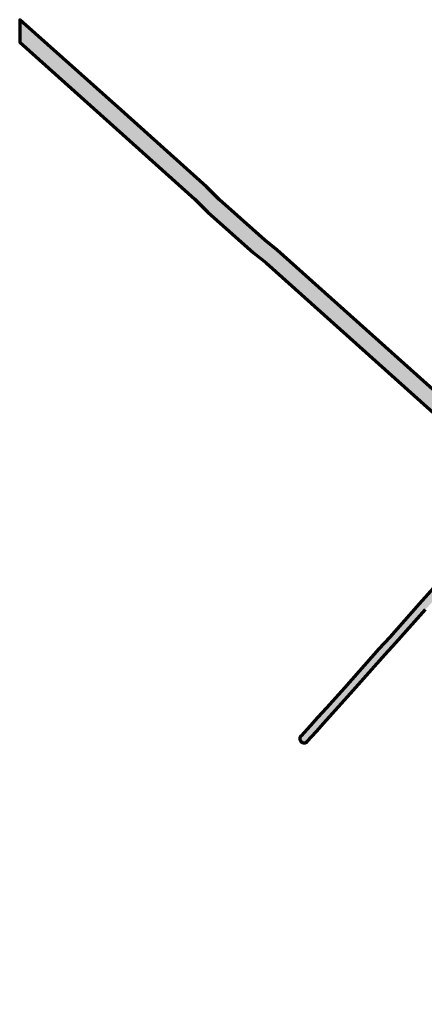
# Model space of a CAD drawing. Extents: x 101660 to 104160, y 476491 to 478824.
# Tile 1 of 15: x 101660 to 102620, y 476491 to 478824. Entities that reach past the tile are written whole.
import ezdxf

# ---------------------------------------------------------------- set-up
doc = ezdxf.new("R2010")
doc.units = 0
doc.header["$LTSCALE"] = 0.5
doc.layers.add('B-WE-OG-INFO_EIS VOORZORGSMAATREGEL-GV', color=7, linetype='Continuous', lineweight=70, true_color=0xfa194b)
doc.layers.add('B-WE-OG-INFO_EIS VOORZORGSMAATREGEL-V', color=7, linetype='Continuous', lineweight=18, true_color=0xfa194b, transparency=0.8)

msp = doc.modelspace()

# ---------------------------------------------------------------- hatches: boundary and pattern name
at = {"layer": 'B-WE-OG-INFO_EIS VOORZORGSMAATREGEL-V'}
for points in [[(104160.5, 477619), (104160.5, 477679), (103815, 477292.7), (103629.8, 477082.1), (103622.7, 477087.9), (103612.9, 477091.8), (103585.5, 477115.2), (102908.9, 477724.3), (102901.1, 477729.5), (102886.5, 477736), (102868.9, 477740.7), (102798.2, 477806.2), (102271.1, 478277.6), (102241.4, 478301.7), (102133, 478398.2), (102103.4, 478427.7), (101901.1, 478609.4), (101660.5, 478824.1), (101660.5, 478770.5), (101874.4, 478579.6), (102076, 478398.6), (102106.4, 478368.4), (102215.1, 478271.6), (102244.5, 478247.7), (102771.5, 477776.4), (102843.9, 477709.4), (102854, 477703.5), (102879.4, 477695.7), (102888.4, 477689.1), (102983, 477602.7), (103183.4, 477424.6), (103359.7, 477264.2), (103589.9, 477058.8), (103585.6, 477047.4), (103586.5, 477034.2), (103438.6, 476869.4), (103379.9, 476806.4), (103182.6, 476583.9), (103098.3, 476491.1), (103154.7, 476491.1), (103190.3, 476530.6), (103204.2, 476544.3), (103412.2, 476779.7), (103470.7, 476842), (103576, 476961.3), (103620.6, 477009.5), (103628, 477022.4), (103628.4, 477036.5), (103637.3, 477037.7), (103644.6, 477040.6), (103653.7, 477048.3), (103844.8, 477266.1)], [(102335.6, 477110.5), (102335.6, 477110.5), (102336.9, 477110.7), (102336.9, 477110.7), (102338.1, 477111), (102338.1, 477111), (102339.3, 477111.5), (102339.3, 477111.5), (102340.4, 477112.2), (102340.4, 477112.2), (102341.4, 477112.9), (102341.4, 477112.9), (102342.1, 477113.7), (102342.1, 477113.7), (102363.8, 477137.3), (102363.8, 477137.3), (102381.3, 477157.1), (102402.3, 477180.5), (102445, 477227.3), (102445, 477227.3), (102526.9, 477320.3), (102552.6, 477347.9), (102552.6, 477347.9), (102622.8, 477426.8), (102684.3, 477495.4), (102684.3, 477495.4), (102725, 477541.8), (102748.4, 477567.3), (102748.4, 477567.3), (102755.4, 477575.1), (102755.4, 477575.1), (102765, 477586.2), (102803.6, 477628.7), (102803.6, 477628.7), (102826.3, 477654.5), (102826.3, 477654.5), (102835.6, 477665.8), (102835.6, 477665.8), (102836.4, 477666.8), (102836.4, 477666.8), (102837, 477667.9), (102837, 477667.9), (102837.4, 477669.1), (102837.4, 477669.1), (102837.7, 477670.3), (102837.7, 477670.3), (102837.9, 477671.5), (102837.9, 477671.5), (102837.9, 477672.8), (102837.9, 477672.8), (102837.7, 477674.1), (102837.7, 477674.1), (102837.4, 477675.3), (102837.4, 477675.3), (102836.9, 477676.5), (102836.9, 477676.5), (102836.3, 477677.6), (102836.3, 477677.6), (102835.5, 477678.6), (102835.5, 477678.6), (102834.7, 477679.5), (102834.7, 477679.5), (102833.7, 477680.3), (102833.7, 477680.3), (102832.6, 477680.9), (102832.6, 477680.9), (102831.5, 477681.5), (102831.4, 477681.5), (102830.2, 477681.8), (102830.2, 477681.8), (102829, 477682.1), (102829, 477682.1), (102827.7, 477682.1), (102827.7, 477682.1), (102826.5, 477682), (102826.5, 477682), (102825.2, 477681.8), (102825.2, 477681.8), (102824, 477681.3), (102824, 477681.3), (102822.9, 477680.8), (102822.9, 477680.8), (102821.9, 477680.1), (102821.9, 477680.1), (102820.9, 477679.3), (102820.9, 477679.3), (102820.2, 477678.5), (102820.2, 477678.5), (102811.2, 477667.6), (102788.7, 477642), (102750.2, 477599.5), (102750.2, 477599.5), (102740.4, 477588.3), (102733.5, 477580.7), (102710, 477555.1), (102710, 477555.1), (102669.2, 477508.6), (102607.9, 477440.1), (102537.8, 477361.3), (102512, 477333.6), (102512, 477333.6), (102430.2, 477240.7), (102387.5, 477193.9), (102387.5, 477193.9), (102366.5, 477170.5), (102366.5, 477170.5), (102349, 477150.8), (102327.4, 477127.2), (102327.4, 477127.2), (102326.6, 477126.2), (102326.6, 477126.2), (102325.9, 477125.1), (102325.9, 477125.1), (102325.4, 477124), (102325.4, 477124), (102325, 477122.8), (102325, 477122.8), (102324.8, 477121.5), (102324.8, 477121.5), (102324.7, 477120.3), (102324.7, 477120.3), (102324.8, 477119), (102324.8, 477119), (102325.1, 477117.8), (102325.1, 477117.8), (102325.5, 477116.6), (102325.5, 477116.6), (102326.1, 477115.4), (102326.1, 477115.4), (102326.8, 477114.4), (102326.8, 477114.4), (102327.6, 477113.4), (102327.6, 477113.4), (102328.5, 477112.6), (102328.5, 477112.6), (102329.6, 477111.9), (102329.6, 477111.9), (102330.7, 477111.3), (102330.7, 477111.3), (102331.9, 477110.9), (102331.9, 477110.9), (102333.1, 477110.6), (102333.1, 477110.6), (102334.4, 477110.4), (102334.4, 477110.4)]]:
    msp.add_hatch(color=256, dxfattribs=at).paths.add_polyline_path(points)

# ---------------------------------------------------------------- linework, layer by layer
at = {"layer": 'B-WE-OG-INFO_EIS VOORZORGSMAATREGEL-GV', "flags": 128}
for points in [[(102798.2, 477806.2), (102271.1, 478277.6), (102241.4, 478301.7), (102133, 478398.2), (102103.4, 478427.7), (101901.1, 478609.4), (101660.5, 478824.1), (101660.5, 478770.5), (101874.4, 478579.6), (102076, 478398.6), (102106.4, 478368.4), (102215.1, 478271.6), (102244.5, 478247.7), (102771.5, 477776.4)], [(102669.2, 477508.6), (102607.9, 477440.1), (102537.8, 477361.3), (102512, 477333.6), (102512, 477333.6), (102430.2, 477240.7), (102387.5, 477193.9), (102387.5, 477193.9), (102366.5, 477170.5), (102366.5, 477170.5), (102349, 477150.8), (102327.4, 477127.2), (102327.4, 477127.2), (102326.6, 477126.2), (102326.6, 477126.2), (102325.9, 477125.1), (102325.9, 477125.1), (102325.4, 477124), (102325.4, 477124), (102325, 477122.8), (102325, 477122.8), (102324.8, 477121.5), (102324.8, 477121.5), (102324.7, 477120.3), (102324.7, 477120.3), (102324.8, 477119), (102324.8, 477119), (102325.1, 477117.8), (102325.1, 477117.8), (102325.5, 477116.6), (102325.5, 477116.6), (102326.1, 477115.4), (102326.1, 477115.4), (102326.8, 477114.4), (102326.8, 477114.4), (102327.6, 477113.4), (102327.6, 477113.4), (102328.5, 477112.6), (102328.5, 477112.6), (102329.6, 477111.9), (102329.6, 477111.9), (102330.7, 477111.3), (102330.7, 477111.3), (102331.9, 477110.9), (102331.9, 477110.9), (102333.1, 477110.6), (102333.1, 477110.6), (102334.4, 477110.4), (102334.4, 477110.4), (102335.6, 477110.5), (102335.6, 477110.5), (102336.9, 477110.7), (102336.9, 477110.7), (102338.1, 477111), (102338.1, 477111), (102339.3, 477111.5), (102339.3, 477111.5), (102340.4, 477112.2), (102340.4, 477112.2), (102341.4, 477112.9), (102341.4, 477112.9), (102342.1, 477113.7), (102342.1, 477113.7), (102363.8, 477137.3), (102363.8, 477137.3), (102381.3, 477157.1), (102402.3, 477180.5), (102445, 477227.3), (102445, 477227.3), (102526.9, 477320.3), (102552.6, 477347.9), (102552.6, 477347.9), (102622.8, 477426.8)]]:
    msp.add_lwpolyline(points, dxfattribs=at)

doc.saveas('drawing.dxf')
